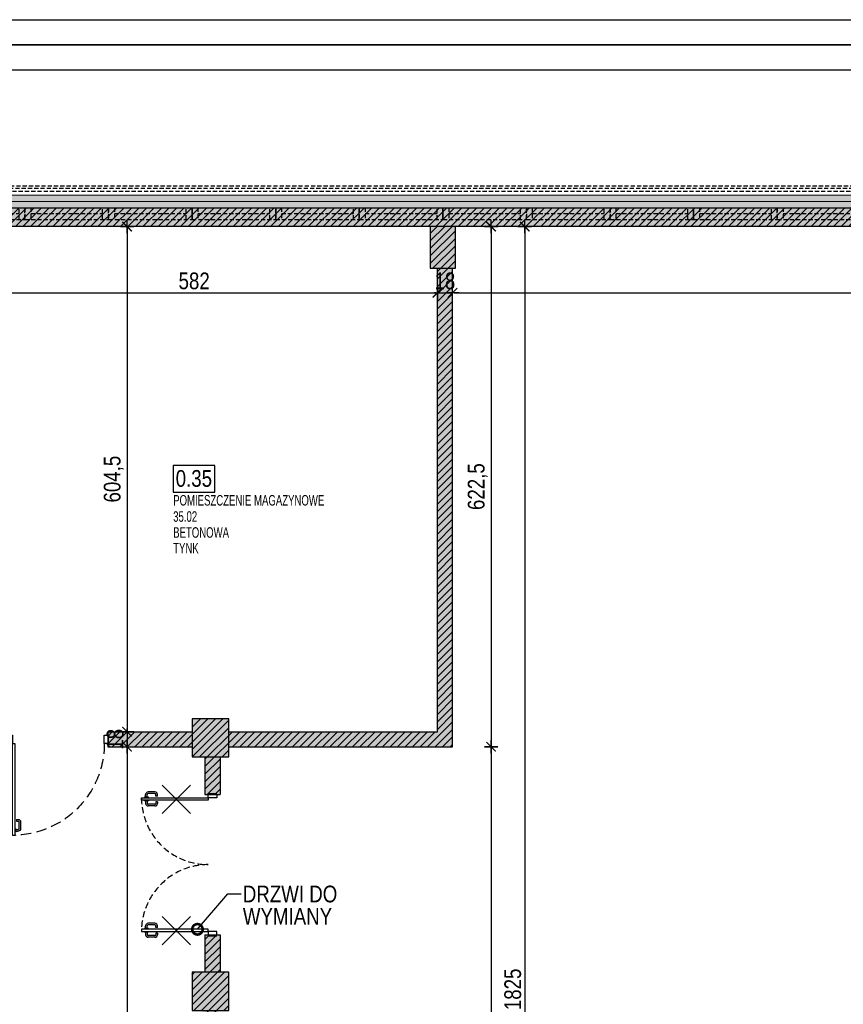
# Model space of a CAD drawing. Header units: millimetres. Extents: x 59331 to 112314, y -16110 to 34390.
# Tile 142 of 198: x 68444 to 69429, y 22286 to 23464. Entities that reach past the tile are written whole.
import ezdxf
from ezdxf import colors
from ezdxf.entities.mleader import LeaderData, LeaderLine
from ezdxf.math import Vec2, Vec3

# ---------------------------------------------------------------- set-up
doc = ezdxf.new("R2010")
doc.units = ezdxf.units.MM
doc.linetypes.add('DASHED', pattern=[0.75, 0.5, -0.25])
doc.layers.get('DEFPOINTS').update_dxf_attribs({"lineweight": 9})
for name, color, linetype in [('_HSA_HATCH_WYPEŁNIENIA_PRZEGRÓD', 205, 'Continuous'), ('_HSA_NUMERACJA POMIESZCZEN', 43, 'Continuous'), ('_HSA_STOLARKA_WEWNĘTRZNA', 132, 'Continuous'), ('_HSA_STOLARKA_ZEWNĘTRZNA', 132, 'Continuous'), ('_HSA_WIDOKOWE', 1, 'Continuous'), ('_HSA_WIDOKOWE_CIENKIE', 8, 'Continuous'), ('_HSA_WYM_100', 141, 'Continuous'), ('_HSA_ŚCIANY_DZIAŁOWE', 6, 'Continuous'), ('_HSA_ŚCIANY_KONSTRUKCYJNE', 3, 'Continuous'), ('_HSA_ŚCIANY_MUROWANE', 4, 'Continuous')]:
    doc.layers.add(name, color=color, linetype=linetype)
doc.layers.add('_HSA_IZOLACJA_TERMICZNA', color=2, linetype='Continuous', lineweight=5)
doc.layers.add('_HSA_NUMERACJA POMIESZCZEN POMOC', color=7, linetype='Continuous', true_color=0x38940a, plot=False)
doc.layers.add('_HSA_UWAGI', color=50, linetype='Continuous', plot=False)
doc.layers.add('_HSA_WYBURZENIA', color=7, linetype='Continuous', true_color=0xdd0303)
doc.layers.add('_HSA_WYBURZENIA_01', color=7, linetype='Continuous', true_color=0xdd0303)
doc.styles.add('ARIAL_100', font='Arial.ttf', dxfattribs={"width": 0.8, "height": 20})
doc.styles.add('ARIAL_50', font='Arial Narrow.ttf', dxfattribs={"width": 0.8, "height": 10})
doc.linetypes.add('BATTING', pattern='A,0.00254,-2.54,[134,ltypeshp.shx,S=2.54,R=0,X=-2.54,Y=0],-5.08,[134,ltypeshp.shx,S=2.54,R=180,X=2.54,Y=0],-2.54', length=10.16254)
doc.dimstyles.new('WYM_WEWN_100', dxfattribs={"dimtxt": 20, "dimasz": 2, "dimexe": 10, "dimexo": 0, "dimgap": 4, "dimtad": 1, "dimdec": 1, "dimrnd": 0.1, "dimtxsty": 'ARIAL_100', "dimblk": 'Wym-03', "dimcen": 0, "dimdle": 10, "dimse1": 1, "dimse2": 1, "dimclrt": 256, "dimazin": 2, "dimtfac": 1, "dimtdec": 1, "dimtix": 1, "dimtmove": 2, "dimatfit": 0, "dimfxl": 1, "dimtolj": 1, "dimtzin": 0, "dimarcsym": 0})

# ---------------------------------------------------------------- blocks, each defined once
blk = doc.blocks.new('A$C8bc12de0')
at = {"linetype": 'ByBlock', "ltscale": 10}
blk.add_lwpolyline([(2.9, 11.4), (10281.7, 11.4), (10281.7, 8.2), (2.9, 8.2)], close=True, dxfattribs=at)
blk = doc.blocks.new('*U360')
for p, q in [((4.2, 106.25), (5, 106.25)), ((4.2, 101.75), (4.2, 106.25)), ((8.725, 106.25), (7.925, 106.25)), ((8.725, 101.75), (8.725, 106.25)), ((-1.9, 93.86), (-1.9, 102)), ((0.1, 93.86), (0.1, 102)), ((4.2, 105), (1.1, 105)), ((4.2, 103), (1.1, 103)), ((5, 101.75), (4.2, 101.75)), ((7.925, 101.75), (8.725, 101.75)), ((8.725, 105), (11.825, 105)), ((8.725, 103), (11.825, 103)), ((12.825, 93.86), (12.825, 102)), ((14.825, 93.86), (14.825, 102)), ((3.2, 92.86), (1.1, 92.86)), ((3.2, 90.86), (1.1, 90.86)), ((3.2, 90.86), (3.2, 92.86)), ((9.725, 90.86), (9.725, 92.86)), ((9.725, 92.86), (11.825, 92.86)), ((9.725, 90.86), (11.825, 90.86))]:
    blk.add_line(p, q)
for points in [[(5, 0), (7.925, 0), (7.925, 110), (5, 110)], [(1, 0), (1, -10), (5, -10), (5, 0)], [(115, 0), (115, -10), (119, -10), (119, 0)]]:
    blk.add_lwpolyline(points, close=True)
for points in [[(0, 0), (0, -10)], [(120, 0), (120, -10)]]:
    blk.add_lwpolyline(points)
at = {"linetype": 'DASHED', "ltscale": 25}
blk.add_arc((5, 0), 110, 0, 90, dxfattribs=at)
for centre, radius, start, end in [((1.1, 102), 3, 90, 180), ((1.1, 102), 1, 90, 180), ((11.825, 102), 3, 0, 90), ((11.825, 102), 1, 0, 90), ((1.1, 93.86), 3, 180, 270), ((1.1, 93.86), 1, 180, 270), ((11.825, 93.86), 3, 270, 0), ((11.825, 93.86), 1, 270, 0)]:
    blk.add_arc(centre, radius, start, end)
blk = doc.blocks.new('*U361')
for p, q in [((-86.9, 63.86), (-86.9, 72)), ((-84.9, 63.86), (-84.9, 72)), ((-80.8, 75), (-83.9, 75)), ((-80.8, 73), (-83.9, 73)), ((-80.8, 76.25), (-80, 76.25)), ((-80.8, 71.75), (-80.8, 76.25)), ((-80, 71.75), (-80.8, 71.75)), ((-76.275, 76.25), (-77.075, 76.25)), ((-77.075, 71.75), (-76.275, 71.75)), ((-76.275, 71.75), (-76.275, 76.25)), ((-76.275, 75), (-73.175, 75)), ((-76.275, 73), (-73.175, 73)), ((-72.175, 63.86), (-72.175, 72)), ((-70.175, 63.86), (-70.175, 72)), ((70.175, 63.86), (70.175, 72)), ((72.175, 63.86), (72.175, 72)), ((76.275, 75), (73.175, 75)), ((76.275, 73), (73.175, 73)), ((76.275, 76.25), (77.075, 76.25)), ((76.275, 71.75), (76.275, 76.25)), ((77.075, 71.75), (76.275, 71.75)), ((80.8, 76.25), (80, 76.25)), ((80, 71.75), (80.8, 71.75)), ((80.8, 71.75), (80.8, 76.25)), ((80.8, 75), (83.9, 75)), ((80.8, 73), (83.9, 73)), ((84.9, 63.86), (84.9, 72)), ((86.9, 63.86), (86.9, 72)), ((-81.8, 62.86), (-83.9, 62.86)), ((-81.8, 60.86), (-83.9, 60.86)), ((-81.8, 60.86), (-81.8, 62.86)), ((-75.275, 60.86), (-75.275, 62.86)), ((-75.275, 62.86), (-73.175, 62.86)), ((-75.275, 60.86), (-73.175, 60.86)), ((75.275, 62.86), (73.175, 62.86)), ((75.275, 60.86), (73.175, 60.86)), ((75.275, 60.86), (75.275, 62.86)), ((81.8, 60.86), (81.8, 62.86)), ((81.8, 62.86), (83.9, 62.86)), ((81.8, 60.86), (83.9, 60.86))]:
    blk.add_line(p, q)
for points in [[(-80, 0), (-77.075, 0), (-77.075, 80), (-80, 80)], [(80, 0), (77.075, 0), (77.075, 80), (80, 80)], [(84, 0), (84, -10), (80, -10), (80, 0)], [(-84, 0), (-84, -10), (-80, -10), (-80, 0)]]:
    blk.add_lwpolyline(points, close=True)
for points in [[(85, 0), (85, -10)], [(-85, 0), (-85, -10)]]:
    blk.add_lwpolyline(points)
for centre, radius, start, end in [((-83.9, 72), 3, 90, 180), ((-83.9, 72), 1, 90, 180), ((-73.175, 72), 3, 0, 90), ((-73.175, 72), 1, 0, 90), ((73.175, 72), 3, 90, 180), ((73.175, 72), 1, 90, 180), ((83.9, 72), 3, 0, 90), ((83.9, 72), 1, 0, 90), ((-83.9, 63.86), 3, 180, 270), ((-83.9, 63.86), 1, 180, 270), ((-73.175, 63.86), 3, 270, 0), ((-73.175, 63.86), 1, 270, 0), ((73.175, 63.86), 3, 180, 270), ((73.175, 63.86), 1, 180, 270), ((83.9, 63.86), 3, 270, 0), ((83.9, 63.86), 1, 270, 0)]:
    blk.add_arc(centre, radius, start, end)
at = {"linetype": 'DASHED', "ltscale": 15}
for centre, start, end in [((-80, 0), 0, 90), ((80, 0), 90, 180)]:
    blk.add_arc(centre, 80, start, end, dxfattribs=at)
blk = doc.blocks.new('NUMERACJA_POMIESZCZEŃ_200')
blk.add_lwpolyline([(50, 31.9), (0, 31.9), (0, 0), (50, 0)], close=True)
at = {"style": 'ARIAL_100', "width": 0.8}
blk.add_attdef('OPIS_TABELKA', (3, 6.5), '', height=20, dxfattribs=at)
at = {"layer": '_HSA_NUMERACJA POMIESZCZEN POMOC', "style": 'ARIAL_50', "width": 0.8}
for tag, p in [('NAZWA', (0, -15.9)), ('POWIERZCHNIA', (0, -35.3)), ('POSADZKA', (0, -54.4)), ('SUFIT', (0, -73.1))]:
    blk.add_attdef(tag, p, '', height=12.5, dxfattribs=at)
blk = doc.blocks.new('*U180')
at = {"linetype": 'ByBlock', "ltscale": 10}
for p, q in [((0, 14), (100, 14)), ((0, 0), (0, 14)), ((7, 0), (7, 14)), ((93, 14), (93, 0)), ((100, 14), (100, 0)), ((0, 0), (100, 0)), ((7, 7), (93, 7))]:
    blk.add_line(p, q, dxfattribs=at)
blk = doc.blocks.new('*U181')
at = {"linetype": 'ByBlock', "ltscale": 10}
for p, q in [((0, 14), (100, 14)), ((0, 0), (0, 14)), ((7, 0), (7, 14)), ((93, 14), (93, 0)), ((100, 14), (100, 0)), ((0, 0), (100, 0)), ((7, 7), (93, 7))]:
    blk.add_line(p, q, dxfattribs=at)
blk = doc.blocks.new('*U182')
at = {"linetype": 'ByBlock', "ltscale": 10}
for p, q in [((0, 14), (100, 14)), ((0, 0), (0, 14)), ((7, 0), (7, 14)), ((93, 14), (93, 0)), ((100, 14), (100, 0)), ((0, 0), (100, 0)), ((7, 7), (93, 7))]:
    blk.add_line(p, q, dxfattribs=at)
blk = doc.blocks.new('*U183')
at = {"linetype": 'ByBlock', "ltscale": 10}
for p, q in [((0, 14), (100, 14)), ((0, 0), (0, 14)), ((7, 0), (7, 14)), ((93, 14), (93, 0)), ((100, 14), (100, 0)), ((0, 0), (100, 0)), ((7, 7), (93, 7))]:
    blk.add_line(p, q, dxfattribs=at)
blk = doc.blocks.new('*U184')
at = {"linetype": 'ByBlock', "ltscale": 10}
for p, q in [((0, 14), (100, 14)), ((0, 0), (0, 14)), ((7, 0), (7, 14)), ((93, 14), (93, 0)), ((100, 14), (100, 0)), ((0, 0), (100, 0)), ((7, 7), (93, 7))]:
    blk.add_line(p, q, dxfattribs=at)
blk = doc.blocks.new('*U173')
at = {"linetype": 'ByBlock', "ltscale": 10}
for p, q in [((0, 14), (100, 14)), ((0, 0), (0, 14)), ((7, 0), (7, 14)), ((93, 14), (93, 0)), ((100, 14), (100, 0)), ((0, 0), (100, 0)), ((7, 7), (93, 7))]:
    blk.add_line(p, q, dxfattribs=at)
blk = doc.blocks.new('*U174')
at = {"linetype": 'ByBlock', "ltscale": 10}
for p, q in [((0, 14), (100, 14)), ((0, 0), (0, 14)), ((7, 0), (7, 14)), ((93, 14), (93, 0)), ((100, 14), (100, 0)), ((0, 0), (100, 0)), ((7, 7), (93, 7))]:
    blk.add_line(p, q, dxfattribs=at)
blk = doc.blocks.new('*U175')
at = {"linetype": 'ByBlock', "ltscale": 10}
for p, q in [((0, 14), (100, 14)), ((0, 0), (0, 14)), ((7, 0), (7, 14)), ((93, 14), (93, 0)), ((100, 14), (100, 0)), ((0, 0), (100, 0)), ((7, 7), (93, 7))]:
    blk.add_line(p, q, dxfattribs=at)
blk = doc.blocks.new('*U176')
at = {"linetype": 'ByBlock', "ltscale": 10}
for p, q in [((0, 14), (100, 14)), ((0, 0), (0, 14)), ((7, 0), (7, 14)), ((93, 14), (93, 0)), ((100, 14), (100, 0)), ((0, 0), (100, 0)), ((7, 7), (93, 7))]:
    blk.add_line(p, q, dxfattribs=at)
blk = doc.blocks.new('*U177')
at = {"linetype": 'ByBlock', "ltscale": 10}
for p, q in [((0, 14), (100, 14)), ((0, 0), (0, 14)), ((7, 0), (7, 14)), ((93, 14), (93, 0)), ((100, 14), (100, 0)), ((0, 0), (100, 0)), ((7, 7), (93, 7))]:
    blk.add_line(p, q, dxfattribs=at)
blk = doc.blocks.new('*U178')
at = {"linetype": 'ByBlock', "ltscale": 10}
for p, q in [((0, 14), (100, 14)), ((0, 0), (0, 14)), ((7, 0), (7, 14)), ((93, 14), (93, 0)), ((100, 14), (100, 0)), ((0, 0), (100, 0)), ((7, 7), (93, 7))]:
    blk.add_line(p, q, dxfattribs=at)
blk = doc.blocks.new('A$C6782ac1e')
at = {"linetype": 'Continuous', "ltscale": 400}
for p, q in [((20.6, 12.2), (-20.6, -12.2)), ((-12.2, 20.6), (12.2, -20.6))]:
    blk.add_line(p, q, dxfattribs=at)
blk = doc.blocks.new('_DotSmall')
at = {"color": 0, "linetype": 'ByBlock', "const_width": 0.5}
blk.add_lwpolyline([(-0.0625, 0, 1), (0.0625, 0, 1)], format="xyb", close=True, dxfattribs=at)
blk = doc.blocks.new('Wym-03')
for p, q in [((-4, 0), (4, 0)), ((0, 4), (0, -4))]:
    blk.add_line(p, q)
blk.add_lwpolyline([(-2.83, -2.83, 0.8, 0.8, 0), (2.83, 2.83, 0.05, 0.05, 0)], format="xyseb")
blk = doc.blocks.new('*D424')
at = {"layer": '_HSA_WYM_100', "color": 0, "lineweight": -2, "transparency": 16777216}
blk.add_line((60492.3, 23403.5), (70748.3, 23403.5), dxfattribs=at)
at = {"layer": 'DEFPOINTS', "color": 0, "transparency": 16777216}
for p in [(70750.3, 23403.5), (60490.3, 23238.5), (70750.3, 23238.5)]:
    blk.add_point(p, dxfattribs=at)
at = {"layer": '_HSA_WYM_100', "color": 0, "lineweight": -2, "transparency": 16777216, "xscale": 2, "yscale": 2, "zscale": 2}
for p, rotation in [((60490.3, 23403.5), 179.9999999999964), ((70750.3, 23403.5), 359.9999999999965)]:
    blk.add_blockref('Wym-03', p, dxfattribs=dict(at, rotation=rotation))
at = {"layer": '_HSA_WYM_100', "transparency": 16777216, "insert": (65620.3, 23417.7), "char_height": 20, "attachment_point": 5, "style": 'ARIAL_100'}
blk.add_mtext('\\A1;10260', dxfattribs=at)
blk = doc.blocks.new('*D428')
at = {"layer": '_HSA_WYM_100', "color": 0, "lineweight": -2, "transparency": 16777216}
blk.add_line((72356.2, 23433.5), (60433.3, 23433.5), dxfattribs=at)
at = {"layer": 'DEFPOINTS', "color": 0, "transparency": 16777216}
for p in [(60431.3, 23433.5), (60431.3, 23253.5), (72358.2, 23253.5)]:
    blk.add_point(p, dxfattribs=at)
at = {"layer": '_HSA_WYM_100', "color": 0, "lineweight": -2, "transparency": 16777216, "xscale": 2, "yscale": 2, "zscale": 2, "rotation": 180}
blk.add_blockref('Wym-03', (60431.3, 23433.5), dxfattribs=at)
at = {"layer": '_HSA_WYM_100', "color": 0, "lineweight": -2, "transparency": 16777216, "xscale": 2, "yscale": 2, "zscale": 2}
blk.add_blockref('Wym-03', (72358.2, 23433.5), dxfattribs=at)
at = {"layer": '_HSA_WYM_100', "transparency": 16777216, "insert": (66394.8, 23447.7), "char_height": 20, "attachment_point": 5, "style": 'ARIAL_100'}
blk.add_mtext('\\A1;11927', dxfattribs=at)
blk = doc.blocks.new('*D489')
at = {"layer": '_HSA_WYM_100', "color": 0, "lineweight": -2, "transparency": 16777216}
blk.add_line((60281.3, 20766.1), (60281.3, 22652.5), dxfattribs=at)
at = {"layer": 'DEFPOINTS', "color": 0, "transparency": 16777216}
for p in [(60281.3, 22654.5), (60431.3, 22654.5), (70739.3, 20764.1)]:
    blk.add_point(p, dxfattribs=at)
at = {"layer": '_HSA_WYM_100', "color": 0, "lineweight": -2, "transparency": 16777216, "xscale": 2, "yscale": 2, "zscale": 2}
for p, rotation in [((60281.3, 22654.5), 90), ((60281.3, 20764.1), 270)]:
    blk.add_blockref('Wym-03', p, dxfattribs=dict(at, rotation=rotation))
at = {"layer": '_HSA_WYM_100', "transparency": 16777216, "insert": (60265.3, 21709.3), "char_height": 20, "attachment_point": 5, "rotation": 90, "style": 'ARIAL_100'}
blk.add_mtext('\\A1;1890,5', dxfattribs=at)
blk = doc.blocks.new('*D693')
at = {"layer": '_HSA_WYM_100', "color": 0, "lineweight": -2, "transparency": 16777216}
blk.add_line((68363.8, 23136.8), (68941.8, 23136.8), dxfattribs=at)
at = {"layer": 'DEFPOINTS', "color": 0, "transparency": 16777216}
for p in [(68361.8, 23166.1), (68943.8, 23166.1), (68943.8, 23136.8)]:
    blk.add_point(p, dxfattribs=at)
at = {"layer": '_HSA_WYM_100', "color": 0, "lineweight": -2, "transparency": 16777216, "xscale": 2, "yscale": 2, "zscale": 2, "rotation": 180.0000000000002}
blk.add_blockref('Wym-03', (68361.8, 23136.8), dxfattribs=at)
at = {"layer": '_HSA_WYM_100', "color": 0, "lineweight": -2, "transparency": 16777216, "xscale": 2, "yscale": 2, "zscale": 2}
blk.add_blockref('Wym-03', (68943.8, 23136.8), dxfattribs=at)
at = {"layer": '_HSA_WYM_100', "transparency": 16777216, "insert": (68652.8, 23151), "char_height": 20, "attachment_point": 5, "style": 'ARIAL_100'}
blk.add_mtext('\\A1;582', dxfattribs=at)
blk = doc.blocks.new('*D694')
at = {"layer": '_HSA_WYM_100', "color": 0, "lineweight": -2, "transparency": 16777216}
for p, q in [((68941.8, 23136.8), (68939.8, 23136.8)), ((68943.8, 23136.8), (68961.8, 23136.8)), ((68963.8, 23136.8), (68965.8, 23136.8))]:
    blk.add_line(p, q, dxfattribs=at)
at = {"layer": 'DEFPOINTS', "color": 0, "transparency": 16777216}
for p in [(68943.8, 23166.1), (68961.8, 23166.1), (68961.8, 23136.8)]:
    blk.add_point(p, dxfattribs=at)
at = {"layer": '_HSA_WYM_100', "color": 0, "lineweight": -2, "transparency": 16777216, "xscale": 2, "yscale": 2, "zscale": 2}
blk.add_blockref('Wym-03', (68943.8, 23136.8), dxfattribs=at)
at = {"layer": '_HSA_WYM_100', "color": 0, "lineweight": -2, "transparency": 16777216, "xscale": 2, "yscale": 2, "zscale": 2, "rotation": 180.0000000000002}
blk.add_blockref('Wym-03', (68961.8, 23136.8), dxfattribs=at)
at = {"layer": '_HSA_WYM_100', "transparency": 16777216, "insert": (68952.8, 23151), "char_height": 20, "attachment_point": 5, "style": 'ARIAL_100'}
blk.add_mtext('\\A1;18', dxfattribs=at)
blk = doc.blocks.new('*D695')
at = {"layer": '_HSA_WYM_100', "color": 0, "lineweight": -2, "transparency": 16777216}
blk.add_line((68963.8, 23136.8), (70741.8, 23136.8), dxfattribs=at)
at = {"layer": 'DEFPOINTS', "color": 0, "transparency": 16777216}
for p in [(68961.8, 23166.1), (70743.8, 23166.1), (70743.8, 23136.8)]:
    blk.add_point(p, dxfattribs=at)
at = {"layer": '_HSA_WYM_100', "color": 0, "lineweight": -2, "transparency": 16777216, "xscale": 2, "yscale": 2, "zscale": 2, "rotation": 180.0000000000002}
blk.add_blockref('Wym-03', (68961.8, 23136.8), dxfattribs=at)
at = {"layer": '_HSA_WYM_100', "color": 0, "lineweight": -2, "transparency": 16777216, "xscale": 2, "yscale": 2, "zscale": 2}
blk.add_blockref('Wym-03', (70743.8, 23136.8), dxfattribs=at)
at = {"layer": '_HSA_WYM_100', "transparency": 16777216, "insert": (69852.8, 23151), "char_height": 20, "attachment_point": 5, "style": 'ARIAL_100'}
blk.add_mtext('\\A1;1782', dxfattribs=at)
blk = doc.blocks.new('*D745')
at = {"layer": '_HSA_WYM_100', "color": 0, "lineweight": -2, "transparency": 16777216}
blk.add_line((68572.5, 23214.1), (68572.5, 22613.9), dxfattribs=at)
at = {"layer": 'DEFPOINTS', "color": 0, "transparency": 16777216}
for p in [(68618.5, 23216.1), (68572.5, 22611.9), (68618.5, 22611.9)]:
    blk.add_point(p, dxfattribs=at)
at = {"layer": '_HSA_WYM_100', "color": 0, "lineweight": -2, "transparency": 16777216, "xscale": 2, "yscale": 2, "zscale": 2}
for p, rotation in [((68572.5, 23216.1), 89.99999999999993), ((68572.5, 22611.9), 269.9999999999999)]:
    blk.add_blockref('Wym-03', p, dxfattribs=dict(at, rotation=rotation))
at = {"layer": '_HSA_WYM_100', "transparency": 16777216, "insert": (68556.5, 22914), "char_height": 20, "attachment_point": 5, "rotation": 90, "style": 'ARIAL_100'}
blk.add_mtext('\\A1;604,5', dxfattribs=at)
blk = doc.blocks.new('*D746')
at = {"layer": '_HSA_WYM_100', "color": 0, "lineweight": -2, "transparency": 16777216}
for p, q in [((68572.5, 22613.9), (68572.5, 22615.9)), ((68572.5, 22611.9), (68572.5, 22593.9)), ((68572.5, 22591.9), (68572.5, 22589.9))]:
    blk.add_line(p, q, dxfattribs=at)
at = {"layer": 'DEFPOINTS', "color": 0, "transparency": 16777216}
for p in [(68618.5, 22611.9), (68549.3, 22593.9), (68572.5, 22593.9)]:
    blk.add_point(p, dxfattribs=at)
at = {"layer": '_HSA_WYM_100', "color": 0, "lineweight": -2, "transparency": 16777216, "xscale": 2, "yscale": 2, "zscale": 2}
for p, rotation in [((68572.5, 22611.9), 269.9999999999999), ((68572.5, 22593.9), 89.9999999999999)]:
    blk.add_blockref('Wym-03', p, dxfattribs=dict(at, rotation=rotation))
at = {"layer": '_HSA_WYM_100', "transparency": 16777216, "insert": (68558.3, 22602.9), "char_height": 20, "attachment_point": 5, "rotation": 90, "style": 'ARIAL_100'}
blk.add_mtext('\\A1;18', dxfattribs=at)
blk = doc.blocks.new('*D747')
at = {"layer": '_HSA_WYM_100', "color": 0, "lineweight": -2, "transparency": 16777216}
blk.add_line((68572.5, 22591.9), (68572.5, 21393.2), dxfattribs=at)
at = {"layer": 'DEFPOINTS', "color": 0, "transparency": 16777216}
for p in [(68549.3, 22593.9), (68572.5, 21391.2), (68654.3, 21391.2)]:
    blk.add_point(p, dxfattribs=at)
at = {"layer": '_HSA_WYM_100', "color": 0, "lineweight": -2, "transparency": 16777216, "xscale": 2, "yscale": 2, "zscale": 2}
for p, rotation in [((68572.5, 22593.9), 89.99999999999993), ((68572.5, 21391.2), 269.9999999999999)]:
    blk.add_blockref('Wym-03', p, dxfattribs=dict(at, rotation=rotation))
at = {"layer": '_HSA_WYM_100', "transparency": 16777216, "insert": (68556.5, 21992.6), "char_height": 20, "attachment_point": 5, "rotation": 90, "style": 'ARIAL_100'}
blk.add_mtext('\\A1;1202,5', dxfattribs=at)
blk = doc.blocks.new('*D748')
at = {"layer": '_HSA_WYM_100', "color": 0, "lineweight": -2, "transparency": 16777216}
blk.add_line((69008, 23214.1), (69008, 22595.9), dxfattribs=at)
at = {"layer": 'DEFPOINTS', "color": 0, "transparency": 16777216}
for p in [(68965.3, 23216.1), (68965.3, 22593.9), (69008, 22593.9)]:
    blk.add_point(p, dxfattribs=at)
at = {"layer": '_HSA_WYM_100', "color": 0, "lineweight": -2, "transparency": 16777216, "xscale": 2, "yscale": 2, "zscale": 2}
for p, rotation in [((69008, 23216.1), 89.99999999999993), ((69008, 22593.9), 269.9999999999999)]:
    blk.add_blockref('Wym-03', p, dxfattribs=dict(at, rotation=rotation))
at = {"layer": '_HSA_WYM_100', "transparency": 16777216, "insert": (68992, 22905), "char_height": 20, "attachment_point": 5, "rotation": 90, "style": 'ARIAL_100'}
blk.add_mtext('\\A1;622,5', dxfattribs=at)
blk = doc.blocks.new('*D749')
at = {"layer": '_HSA_WYM_100', "color": 0, "lineweight": -2, "transparency": 16777216}
blk.add_line((69008, 22591.9), (69008, 21393.2), dxfattribs=at)
at = {"layer": 'DEFPOINTS', "color": 0, "transparency": 16777216}
for p in [(68965.3, 22593.9), (69004.6, 21391.2), (69008, 21391.2)]:
    blk.add_point(p, dxfattribs=at)
at = {"layer": '_HSA_WYM_100', "color": 0, "lineweight": -2, "transparency": 16777216, "xscale": 2, "yscale": 2, "zscale": 2}
for p, rotation in [((69008, 22593.9), 89.99999999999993), ((69008, 21391.2), 269.9999999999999)]:
    blk.add_blockref('Wym-03', p, dxfattribs=dict(at, rotation=rotation))
at = {"layer": '_HSA_WYM_100', "transparency": 16777216, "insert": (68992, 21992.6), "char_height": 20, "attachment_point": 5, "rotation": 90, "style": 'ARIAL_100'}
blk.add_mtext('\\A1;1202,5', dxfattribs=at)
blk = doc.blocks.new('*D750')
at = {"layer": '_HSA_WYM_100', "color": 0, "lineweight": -2, "transparency": 16777216}
blk.add_line((69048.2, 23214.1), (69048.2, 21393.2), dxfattribs=at)
at = {"layer": 'DEFPOINTS', "color": 0, "transparency": 16777216}
for p in [(68965.3, 23216.1), (68965.3, 21391.2), (69048.2, 21391.2)]:
    blk.add_point(p, dxfattribs=at)
at = {"layer": '_HSA_WYM_100', "color": 0, "lineweight": -2, "transparency": 16777216, "xscale": 2, "yscale": 2, "zscale": 2}
for p, rotation in [((69048.2, 23216.1), 89.99999999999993), ((69048.2, 21391.2), 269.9999999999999)]:
    blk.add_blockref('Wym-03', p, dxfattribs=dict(at, rotation=rotation))
at = {"layer": '_HSA_WYM_100', "transparency": 16777216, "insert": (69034, 22303.7), "char_height": 20, "attachment_point": 5, "rotation": 90, "style": 'ARIAL_100'}
blk.add_mtext('\\A1;1825', dxfattribs=at)

msp = doc.modelspace()

# ---------------------------------------------------------------- hatches: boundary and pattern name
at = {"layer": '_HSA_HATCH_WYPEŁNIENIA_PRZEGRÓD', "true_color": 0x969696}
msp.add_hatch(color=252, dxfattribs=at).paths.add_polyline_path([(72278.19, 23173.28), (72278.19, 23209), (72296.81, 23209), (72296.81, 23216.14), (60490.33, 23216.14), (60490.33, 23253.53), (72358.19, 23253.53), (72358.19, 22564.17), (72343.19, 22564.17), (72343.19, 22559.17), (72313.81, 22559.17), (72313.81, 23173.28)])
at = {"layer": '_HSA_HATCH_WYPEŁNIENIA_PRZEGRÓD'}
h = msp.add_hatch(dxfattribs=at)
h.set_pattern_fill('ANSI31', color=256, scale=2, style=0)
h.set_pattern_definition([(45, (0, -5754.548), (-4.49012806, 4.49012806), [])])
h.paths.add_polyline_path([(72278.19, 23173.28), (72278.19, 23209), (72296.81, 23209), (72296.81, 23216.14), (60490.33, 23216.14), (60490.33, 23238.53), (72343.19, 23238.53), (72343.19, 22559.17), (72313.81, 22559.17), (72313.81, 23173.28)])
h = msp.add_hatch(dxfattribs=at)
h.set_pattern_fill('ANSI31', color=256, scale=2, angle=-1e-13, style=0)
h.paths.add_polyline_path([(68965.33, 23216.14), (68935.33, 23216.14), (68935.33, 23166.14), (68965.33, 23166.14)])
h.paths.add_polyline_path([(68961.81, 23166.14), (68943.81, 23166.14), (68943.81, 22611.89), (68694.24, 22611.89), (68694.24, 22593.89), (68961.81, 22593.89)])
h.paths.add_polyline_path([(68365.33, 23216.14), (68335.33, 23216.14), (68335.33, 23166.14), (68365.33, 23166.14)])
h.paths.add_polyline_path([(68361.81, 23166.14), (68343.81, 23166.14), (68343.81, 22627.39), (68361.81, 22627.39)])
h.paths.add_polyline_path([(68683.73, 22581.67), (68665.73, 22581.67), (68665.73, 22536.89), (68683.73, 22536.89)])
h.paths.add_polyline_path([(68694.24, 22627.39), (68650.24, 22627.39), (68650.24, 22581.67), (68694.24, 22581.67)])
h.paths.add_polyline_path([(68650.24, 22611.89), (68549.33, 22611.89), (68549.33, 22593.89), (68650.24, 22593.89)])
h.paths.add_polyline_path([(68431.33, 22611.89), (68372.33, 22611.89), (68372.33, 22593.89), (68431.33, 22593.89)])
h.paths.add_polyline_path([(68372.33, 22627.39), (68328.33, 22627.39), (68328.33, 22581.67), (68372.33, 22581.67)])
h.paths.add_polyline_path([(68361.81, 22581.67), (68343.81, 22581.67), (68343.81, 22536.89), (68361.81, 22536.89)])
h.paths.add_polyline_path([(68361.81, 22368.89), (68343.81, 22368.89), (68343.81, 22324.11), (68361.81, 22324.11)])
h.paths.add_polyline_path([(68372.33, 22324.11), (68328.33, 22324.11), (68328.33, 22278.39), (68372.33, 22278.39)])
h.paths.add_polyline_path([(68683.73, 22368.89), (68665.73, 22368.89), (68665.73, 22324.11), (68683.73, 22324.11)])
h.paths.add_polyline_path([(68694.24, 22324.11), (68650.24, 22324.11), (68650.24, 22278.39), (68694.24, 22278.39)])
h.paths.add_polyline_path([(68680.81, 21838.39), (68662.81, 21838.39), (68662.81, 21441.25), (68680.81, 21441.25)])
h.paths.add_polyline_path([(68694.24, 21884.11), (68650.24, 21884.11), (68650.24, 21838.39), (68694.24, 21838.39)])
h.paths.add_polyline_path([(68680.81, 22278.39), (68662.81, 22278.39), (68662.81, 21884.11), (68680.81, 21884.11)])
h.paths.add_polyline_path([(68372.33, 21884.11), (68328.33, 21884.11), (68328.33, 21838.39), (68372.33, 21838.39)])
h.paths.add_polyline_path([(68361.81, 21838.39), (68343.81, 21838.39), (68343.81, 21718.39), (68361.81, 21718.39)])
h.paths.add_polyline_path([(68361.81, 22278.39), (68343.81, 22278.39), (68343.81, 21884.11), (68361.81, 21884.11)])
h.paths.add_polyline_path([(68365.33, 21441.25), (68335.33, 21441.25), (68335.33, 21391.25), (68365.33, 21391.25)])
h.paths.add_polyline_path([(68361.81, 21550.39), (68343.81, 21550.39), (68343.81, 21441.25), (68361.81, 21441.25)])
h.paths.add_polyline_path([(68389.83, 21391.25), (67065.08, 21391.25), (67065.08, 21370.53), (68389.83, 21370.53)])
h.paths.add_polyline_path([(67765.33, 21441.25), (67735.33, 21441.25), (67735.33, 21391.25), (67765.33, 21391.25)])
h.paths.add_polyline_path([(67165.33, 21441.25), (67135.33, 21441.25), (67135.33, 21391.25), (67165.33, 21391.25)])
h.paths.add_polyline_path([(66825.08, 21391.25), (65950.33, 21391.25), (65950.33, 21370.53), (66825.08, 21370.53)])
h.paths.add_polyline_path([(66565.33, 21441.25), (66535.33, 21441.25), (66535.33, 21391.25), (66565.33, 21391.25)])
h.paths.add_polyline_path([(65950.33, 21391.25), (65890.33, 21391.25), (65890.33, 21370.53), (65950.33, 21370.53)])
h.paths.add_polyline_path([(65965.33, 21441.25), (65935.33, 21441.25), (65935.33, 21391.25), (65965.33, 21391.25)])
h.paths.add_polyline_path([(65905.33, 21441.25), (65875.33, 21441.25), (65875.33, 21391.25), (65905.33, 21391.25)])
h.paths.add_polyline_path([(65890.33, 21391.25), (65625.08, 21391.25), (65625.08, 21370.53), (65890.33, 21370.53)])
h.paths.add_polyline_path([(65385.08, 21391.25), (64040.21, 21391.25), (64040.21, 21370.53), (65385.08, 21370.53)])
h.paths.add_polyline_path([(64705.33, 21441.25), (64675.33, 21441.25), (64675.33, 21391.25), (64705.33, 21391.25)])
h.paths.add_polyline_path([(65305.33, 21441.25), (65275.33, 21441.25), (65275.33, 21391.25), (65305.33, 21391.25)])
h.paths.add_polyline_path([(65295.08, 21838.39), (65277.08, 21838.39), (65277.08, 21441.25), (65295.08, 21441.25)])
h.paths.add_polyline_path([(65955.08, 21838.39), (65937.08, 21838.39), (65937.08, 21441.25), (65955.08, 21441.25)])
h.paths.add_polyline_path([(65972.33, 21884.11), (65928.33, 21884.11), (65928.33, 21838.39), (65972.33, 21838.39)])
h.paths.add_polyline_path([(65912.33, 21884.11), (65868.33, 21884.11), (65868.33, 21838.39), (65912.33, 21838.39)])
h.paths.add_polyline_path([(65312.33, 21884.11), (65268.33, 21884.11), (65268.33, 21838.39), (65312.33, 21838.39)])
h.paths.add_polyline_path([(65295.08, 22278.39), (65277.08, 22278.39), (65277.08, 21884.11), (65295.08, 21884.11)])
h.paths.add_polyline_path([(65955.08, 22278.39), (65937.08, 22278.39), (65937.08, 21884.11), (65955.08, 21884.11)])
h.paths.add_polyline_path([(65268.33, 22319.25), (64112.3, 22319.25), (64112.3, 22301.25), (65268.33, 22301.25)])
h.paths.add_polyline_path([(65312.33, 22324.11), (65268.33, 22324.11), (65268.33, 22278.39), (65312.33, 22278.39)])
h.paths.add_polyline_path([(65868.33, 22319.25), (65312.33, 22319.25), (65312.33, 22301.25), (65868.33, 22301.25)])
h.paths.add_polyline_path([(65912.33, 22324.11), (65868.33, 22324.11), (65868.33, 22278.39), (65912.33, 22278.39)])
h.paths.add_polyline_path([(65928.33, 22319.25), (65912.33, 22319.25), (65912.33, 22301.25), (65928.33, 22301.25)])
h.paths.add_polyline_path([(65972.33, 22324.11), (65928.33, 22324.11), (65928.33, 22278.39), (65972.33, 22278.39)])
h.paths.add_polyline_path([(66527.66, 22319.25), (65972.33, 22319.25), (65972.33, 22301.25), (66527.66, 22301.25)])
h.paths.add_polyline_path([(66571.66, 22324.11), (66527.66, 22324.11), (66527.66, 22278.39), (66571.66, 22278.39)])
h.paths.add_polyline_path([(66571.66, 22368.89), (66527.66, 22368.89), (66527.66, 22324.11), (66571.66, 22324.11)])
h.paths.add_polyline_path([(66571.66, 22581.67), (66527.66, 22581.67), (66527.66, 22536.89), (66571.66, 22536.89)])
h.paths.add_polyline_path([(66571.66, 22627.39), (66527.66, 22627.39), (66527.66, 22581.67), (66571.66, 22581.67)])
h.paths.add_polyline_path([(66559.08, 23166.14), (66541.08, 23166.14), (66541.08, 22627.39), (66559.08, 22627.39)])
h.paths.add_polyline_path([(64705.33, 23216.14), (64675.33, 23216.14), (64675.33, 23166.14), (64705.33, 23166.14)])
h.paths.add_polyline_path([(65305.33, 23216.14), (65275.33, 23216.14), (65275.33, 23166.14), (65305.33, 23166.14)])
h.paths.add_polyline_path([(65905.33, 23216.14), (65875.33, 23216.14), (65875.33, 23166.14), (65905.33, 23166.14)])
h.paths.add_polyline_path([(65965.33, 23216.14), (65935.33, 23216.14), (65935.33, 23166.14), (65965.33, 23166.14)])
h.paths.add_polyline_path([(66565.33, 23216.14), (66535.33, 23216.14), (66535.33, 23166.14), (66565.33, 23166.14)])
h.paths.add_polyline_path([(67165.33, 23216.14), (67135.33, 23216.14), (67135.33, 23166.14), (67165.33, 23166.14)])
h.paths.add_polyline_path([(67765.33, 23216.14), (67735.33, 23216.14), (67735.33, 23166.14), (67765.33, 23166.14)])
h.paths.add_polyline_path([(68328.33, 22319.25), (66571.66, 22319.25), (66571.66, 22301.25), (68328.33, 22301.25)])
at = {"layer": '_HSA_HATCH_WYPEŁNIENIA_PRZEGRÓD', "true_color": 0x969696}
h = msp.add_hatch(color=252, dxfattribs=at)
h.paths.add_polyline_path([(68965.33, 23216.14), (68935.33, 23216.14), (68935.33, 23166.14), (68965.33, 23166.14)])
h.paths.add_polyline_path([(68961.81, 23166.14), (68943.81, 23166.14), (68943.81, 22611.89), (68694.24, 22611.89), (68694.24, 22593.89), (68961.81, 22593.89)])
h.paths.add_polyline_path([(68365.33, 23216.14), (68335.33, 23216.14), (68335.33, 23166.14), (68365.33, 23166.14)])
h.paths.add_polyline_path([(68361.81, 23166.14), (68343.81, 23166.14), (68343.81, 22627.39), (68361.81, 22627.39)])
h.paths.add_polyline_path([(68683.73, 22581.67), (68665.73, 22581.67), (68665.73, 22536.89), (68683.73, 22536.89)])
h.paths.add_polyline_path([(68694.24, 22627.39), (68650.24, 22627.39), (68650.24, 22581.67), (68694.24, 22581.67)])
h.paths.add_polyline_path([(68650.24, 22611.89), (68549.33, 22611.89), (68549.33, 22593.89), (68650.24, 22593.89)])
h.paths.add_polyline_path([(68431.33, 22611.89), (68372.33, 22611.89), (68372.33, 22593.89), (68431.33, 22593.89)])
h.paths.add_polyline_path([(68372.33, 22627.39), (68328.33, 22627.39), (68328.33, 22581.67), (68372.33, 22581.67)])
h.paths.add_polyline_path([(68361.81, 22581.67), (68343.81, 22581.67), (68343.81, 22536.89), (68361.81, 22536.89)])
h.paths.add_polyline_path([(68361.81, 22368.89), (68343.81, 22368.89), (68343.81, 22324.11), (68361.81, 22324.11)])
h.paths.add_polyline_path([(68372.33, 22324.11), (68328.33, 22324.11), (68328.33, 22278.39), (68372.33, 22278.39)])
h.paths.add_polyline_path([(68683.73, 22368.89), (68665.73, 22368.89), (68665.73, 22324.11), (68683.73, 22324.11)])
h.paths.add_polyline_path([(68694.24, 22324.11), (68650.24, 22324.11), (68650.24, 22278.39), (68694.24, 22278.39)])
h.paths.add_polyline_path([(68680.81, 21838.39), (68662.81, 21838.39), (68662.81, 21441.25), (68680.81, 21441.25)])
h.paths.add_polyline_path([(68694.24, 21884.11), (68650.24, 21884.11), (68650.24, 21838.39), (68694.24, 21838.39)])
h.paths.add_polyline_path([(68680.81, 22278.39), (68662.81, 22278.39), (68662.81, 21884.11), (68680.81, 21884.11)])
h.paths.add_polyline_path([(68372.33, 21884.11), (68328.33, 21884.11), (68328.33, 21838.39), (68372.33, 21838.39)])
h.paths.add_polyline_path([(68361.81, 21838.39), (68343.81, 21838.39), (68343.81, 21718.39), (68361.81, 21718.39)])
h.paths.add_polyline_path([(68361.81, 22278.39), (68343.81, 22278.39), (68343.81, 21884.11), (68361.81, 21884.11)])
h.paths.add_polyline_path([(68365.33, 21441.25), (68335.33, 21441.25), (68335.33, 21391.25), (68365.33, 21391.25)])
h.paths.add_polyline_path([(68361.81, 21550.39), (68343.81, 21550.39), (68343.81, 21441.25), (68361.81, 21441.25)])
h.paths.add_polyline_path([(68389.83, 21391.25), (67065.08, 21391.25), (67065.08, 21355.53), (68389.83, 21355.53)])
h.paths.add_polyline_path([(67765.33, 21441.25), (67735.33, 21441.25), (67735.33, 21391.25), (67765.33, 21391.25)])
h.paths.add_polyline_path([(67165.33, 21441.25), (67135.33, 21441.25), (67135.33, 21391.25), (67165.33, 21391.25)])
h.paths.add_polyline_path([(66825.08, 21391.25), (65950.33, 21391.25), (65950.33, 21355.53), (66825.08, 21355.53)])
h.paths.add_polyline_path([(66565.33, 21441.25), (66535.33, 21441.25), (66535.33, 21391.25), (66565.33, 21391.25)])
h.paths.add_polyline_path([(65950.33, 21391.25), (65890.33, 21391.25), (65890.33, 21355.53), (65950.33, 21355.53)])
h.paths.add_polyline_path([(65965.33, 21441.25), (65935.33, 21441.25), (65935.33, 21391.25), (65965.33, 21391.25)])
h.paths.add_polyline_path([(65905.33, 21441.25), (65875.33, 21441.25), (65875.33, 21391.25), (65905.33, 21391.25)])
h.paths.add_polyline_path([(65890.33, 21391.25), (65625.08, 21391.25), (65625.08, 21355.53), (65890.33, 21355.53)])
h.paths.add_polyline_path([(65385.08, 21391.25), (64040.21, 21391.25), (64040.21, 21355.53), (65385.08, 21355.53)])
h.paths.add_polyline_path([(64705.33, 21441.25), (64675.33, 21441.25), (64675.33, 21391.25), (64705.33, 21391.25)])
h.paths.add_polyline_path([(65305.33, 21441.25), (65275.33, 21441.25), (65275.33, 21391.25), (65305.33, 21391.25)])
h.paths.add_polyline_path([(65295.08, 21838.39), (65277.08, 21838.39), (65277.08, 21441.25), (65295.08, 21441.25)])
h.paths.add_polyline_path([(65955.08, 21838.39), (65937.08, 21838.39), (65937.08, 21441.25), (65955.08, 21441.25)])
h.paths.add_polyline_path([(65972.33, 21884.11), (65928.33, 21884.11), (65928.33, 21838.39), (65972.33, 21838.39)])
h.paths.add_polyline_path([(65912.33, 21884.11), (65868.33, 21884.11), (65868.33, 21838.39), (65912.33, 21838.39)])
h.paths.add_polyline_path([(65312.33, 21884.11), (65268.33, 21884.11), (65268.33, 21838.39), (65312.33, 21838.39)])
h.paths.add_polyline_path([(65295.08, 22278.39), (65277.08, 22278.39), (65277.08, 21884.11), (65295.08, 21884.11)])
h.paths.add_polyline_path([(65955.08, 22278.39), (65937.08, 22278.39), (65937.08, 21884.11), (65955.08, 21884.11)])
h.paths.add_polyline_path([(65268.33, 22319.25), (64112.3, 22319.25), (64112.3, 22301.25), (65268.33, 22301.25)])
h.paths.add_polyline_path([(65312.33, 22324.11), (65268.33, 22324.11), (65268.33, 22278.39), (65312.33, 22278.39)])
h.paths.add_polyline_path([(65868.33, 22319.25), (65312.33, 22319.25), (65312.33, 22301.25), (65868.33, 22301.25)])
h.paths.add_polyline_path([(65912.33, 22324.11), (65868.33, 22324.11), (65868.33, 22278.39), (65912.33, 22278.39)])
h.paths.add_polyline_path([(65928.33, 22319.25), (65912.33, 22319.25), (65912.33, 22301.25), (65928.33, 22301.25)])
h.paths.add_polyline_path([(65972.33, 22324.11), (65928.33, 22324.11), (65928.33, 22278.39), (65972.33, 22278.39)])
h.paths.add_polyline_path([(66527.66, 22319.25), (65972.33, 22319.25), (65972.33, 22301.25), (66527.66, 22301.25)])
h.paths.add_polyline_path([(66571.66, 22324.11), (66527.66, 22324.11), (66527.66, 22278.39), (66571.66, 22278.39)])
h.paths.add_polyline_path([(66571.66, 22368.89), (66527.66, 22368.89), (66527.66, 22324.11), (66571.66, 22324.11)])
h.paths.add_polyline_path([(66571.66, 22581.67), (66527.66, 22581.67), (66527.66, 22536.89), (66571.66, 22536.89)])
h.paths.add_polyline_path([(66571.66, 22627.39), (66527.66, 22627.39), (66527.66, 22581.67), (66571.66, 22581.67)])
h.paths.add_polyline_path([(66559.08, 23166.14), (66541.08, 23166.14), (66541.08, 22627.39), (66559.08, 22627.39)])
h.paths.add_polyline_path([(64705.33, 23216.14), (64675.33, 23216.14), (64675.33, 23166.14), (64705.33, 23166.14)])
h.paths.add_polyline_path([(65305.33, 23216.14), (65275.33, 23216.14), (65275.33, 23166.14), (65305.33, 23166.14)])
h.paths.add_polyline_path([(65905.33, 23216.14), (65875.33, 23216.14), (65875.33, 23166.14), (65905.33, 23166.14)])
h.paths.add_polyline_path([(65965.33, 23216.14), (65935.33, 23216.14), (65935.33, 23166.14), (65965.33, 23166.14)])
h.paths.add_polyline_path([(66565.33, 23216.14), (66535.33, 23216.14), (66535.33, 23166.14), (66565.33, 23166.14)])
h.paths.add_polyline_path([(67165.33, 23216.14), (67135.33, 23216.14), (67135.33, 23166.14), (67165.33, 23166.14)])
h.paths.add_polyline_path([(67765.33, 23216.14), (67735.33, 23216.14), (67735.33, 23166.14), (67765.33, 23166.14)])
h.paths.add_polyline_path([(68328.33, 22319.25), (66571.66, 22319.25), (66571.66, 22301.25), (68328.33, 22301.25)])

# ---------------------------------------------------------------- linework, layer by layer
at = {"layer": '_HSA_IZOLACJA_TERMICZNA'}
msp.add_line((60431.33, 23253.53), (72358.19, 23253.53), dxfattribs=at)
at = {"layer": '_HSA_IZOLACJA_TERMICZNA', "color": 8, "linetype": 'BATTING', "ltscale": 0.7}
msp.add_line((60446.33, 23246.03), (72343.19, 23246.03), dxfattribs=at)
at = {"layer": '_HSA_STOLARKA_ZEWNĘTRZNA', "ltscale": 10, "const_width": 2}
for points in [[(68650.33, 23238.53), (68650.33, 23224.53)], [(68950.33, 23238.53), (68950.33, 23224.53)], [(69250.33, 23238.53), (69250.33, 23224.53)]]:
    msp.add_lwpolyline(points, dxfattribs=at)
at = {"layer": '_HSA_UWAGI'}
for points in [[(60221.33, 23463.53), (72568.19, 23463.53), (72568.19, 19317.42), (60221.33, 19317.42)], [(60251.33, 23433.53), (72538.19, 23433.53), (72538.19, 19347.42), (60251.33, 19347.42)], [(60281.33, 23403.53), (72508.19, 23403.53), (72508.19, 19377.42), (60281.33, 19377.42)]]:
    msp.add_lwpolyline(points, close=True, dxfattribs=at)
at = {"layer": '_HSA_WIDOKOWE', "linetype": 'DASHED', "ltscale": 10}
msp.add_lwpolyline([(60485.33, 23253.53), (60485.33, 23258.53), (70750.33, 23258.53), (70750.33, 23253.53)], dxfattribs=at)
at = {"layer": '_HSA_ŚCIANY_DZIAŁOWE'}
for p, q in [((68943.81, 22611.89), (68943.81, 23166.14)), ((68961.81, 22593.89), (68961.81, 23166.14)), ((68549.33, 22611.89), (68650.24, 22611.89)), ((68694.24, 22611.89), (68943.81, 22611.89)), ((68549.33, 22593.89), (68650.24, 22593.89)), ((68694.24, 22593.89), (68961.81, 22593.89)), ((68665.73, 22581.67), (68665.73, 22536.89)), ((68683.73, 22581.67), (68683.73, 22536.89)), ((68665.73, 22536.89), (68683.73, 22536.89)), ((68665.73, 22368.89), (68665.73, 22324.11)), ((68665.73, 22368.89), (68683.73, 22368.89)), ((68683.73, 22368.89), (68683.73, 22324.11))]:
    msp.add_line(p, q, dxfattribs=at)
msp.add_lwpolyline([(68549.33, 22611.89), (68549.33, 22593.89)], dxfattribs=at)
at = {"layer": '_HSA_ŚCIANY_KONSTRUKCYJNE'}
for points in [[(68935.33, 23166.14), (68965.33, 23166.14), (68965.33, 23216.14), (68935.33, 23216.14)], [(68650.24, 22581.67), (68694.24, 22581.67), (68694.24, 22627.39), (68650.24, 22627.39)], [(68650.24, 22278.39), (68694.24, 22278.39), (68694.24, 22324.11), (68650.24, 22324.11)]]:
    msp.add_lwpolyline(points, close=True, dxfattribs=at)
at = {"layer": '_HSA_ŚCIANY_MUROWANE'}
msp.add_line((60490.33, 23238.53), (72343.19, 23238.53), dxfattribs=at)
at = {"layer": '_HSA_ŚCIANY_MUROWANE', "ltscale": 0.07}
msp.add_line((72296.81, 23216.14), (60490.33, 23216.14), dxfattribs=at)

# ---------------------------------------------------------------- block references
at = {"layer": '_HSA_NUMERACJA POMIESZCZEN', "linetype": 'Continuous'}
msp.add_blockref('NUMERACJA_POMIESZCZEŃ_200', (68627.7, 22898.32), dxfattribs=at).add_auto_attribs({'SUFIT': 'TYNK', 'POSADZKA': 'BETONOWA', 'POWIERZCHNIA': '35.02', 'NAZWA': 'POMIESZCZENIE MAGAZYNOWE', 'OPIS_TABELKA': '0.35'})
at = {"layer": '_HSA_STOLARKA_WEWNĘTRZNA', "xscale": -1, "rotation": 180}
msp.add_blockref('*U360', (68430.33, 22597.89), dxfattribs=at)
at = {"layer": '_HSA_STOLARKA_WEWNĘTRZNA', "rotation": 89.99999999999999}
msp.add_blockref('*U361', (68669.73, 22452.89), dxfattribs=at)
at = {"layer": '_HSA_STOLARKA_ZEWNĘTRZNA', "linetype": 'DASHED', "ltscale": 10, "xscale": -1, "rotation": 180}
for name, p in [('*U180', (68350.33, 23238.53)), ('*U181', (68450.33, 23238.53)), ('*U182', (68550.33, 23238.53)), ('*U183', (68650.33, 23238.53)), ('*U184', (68750.33, 23238.53)), ('*U173', (68850.33, 23238.53)), ('*U174', (68950.33, 23238.53)), ('*U175', (69050.33, 23238.53)), ('*U176', (69150.33, 23238.53)), ('*U177', (69250.33, 23238.53)), ('*U178', (69350.33, 23238.53))]:
    msp.add_blockref(name, p, dxfattribs=at)
at = {"layer": '_HSA_WIDOKOWE_CIENKIE', "linetype": 'DASHED', "ltscale": 10}
msp.add_blockref('A$C8bc12de0', (60472.2, 23253.53), dxfattribs=at)
at = {"layer": '_HSA_WYBURZENIA', "rotation": 14.34042781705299}
for p in [(68631.35, 22531.14), (68631.35, 22374.06)]:
    msp.add_blockref('A$C6782ac1e', p, dxfattribs=at)

# ---------------------------------------------------------------- dimensions: what is measured, and where the dimension line sits
at = {"layer": '_HSA_WYM_100'}
for p1, p2, distance, picture, middle in [((72358.19, 23253.53), (60431.33, 23253.53), -180, '*D428', (66394.76, 23447.74)), ((68618.5177, 23216.1391), (68618.5177, 22611.8861), -46.0217, '*D745', (68556.4769, 22914.0126)), ((68965.3255, 23216.1391), (68965.3255, 22593.8861), 42.6646, '*D748', (68991.971, 22905.0126)), ((68965.33, 23216.14), (68965.33, 21391.25), 82.88, '*D750', (69033.99, 22303.69))]:
    dim = msp.add_aligned_dim(p1=p1, p2=p2, distance=distance, dimstyle='WYM_WEWN_100', override={"dimrnd": 0.5}, dxfattribs=at)
    dim.commit()
    dim.dimension.update_dxf_attribs({"geometry": picture, "text_midpoint": middle})
for base, p1, p2, angle, picture, middle in [((70750.33, 23403.53), (60490.33, 23238.53), (70750.33, 23238.53), 180, '*D424', (65620.33, 23417.74)), ((68943.81, 23136.82), (68361.81, 23166.14), (68943.81, 23166.14), 180, '*D693', (68652.81, 23151.03)), ((68961.81, 23136.82), (68943.81, 23166.14), (68961.81, 23166.14), 180, '*D694', (68952.81, 23151.03)), ((70743.81, 23136.82), (68961.81, 23166.14), (70743.81, 23166.14), 180, '*D695', (69852.81, 23151.03)), ((60281.33, 22654.53), (70739.33, 20764.14), (60431.33, 22654.53), 270, '*D489', (60265.31, 21709.33)), ((68572.5, 22593.89), (68618.52, 22611.89), (68549.33, 22593.89), 90, '*D746', (68558.28, 22602.89)), ((68572.5, 21391.25), (68549.33, 22593.89), (68654.34, 21391.25), 90, '*D747', (68556.48, 21992.57)), ((69007.99, 21391.25), (68965.33, 22593.89), (69004.57, 21391.25), 90, '*D749', (68991.97, 21992.57))]:
    dim = msp.add_linear_dim(base=base, p1=p1, p2=p2, angle=angle, dimstyle='WYM_WEWN_100', override={"dimrnd": 0.5}, dxfattribs=at)
    dim.commit()
    dim.dimension.update_dxf_attribs({"geometry": picture, "text_midpoint": middle})

# ---------------------------------------------------------------- leaders
at = {"layer": '_HSA_WYBURZENIA_01'}
ml = msp.add_multileader_mtext('Standard', dxfattribs=at)
ml.set_content('DRZWI DO\\PWYMIANY', color=256, style='ARIAL_100')
ml.set_leader_properties()
ml.set_arrow_properties(name='DOTSMALL')
ml.build(insert=Vec2(0, 0))
ml.multileader.update_dxf_attribs({"dogleg_length": 10, "arrow_head_size": 25})
ctx = ml.context
ctx.base_point, ctx.char_height, ctx.arrow_head_size, ctx.plane_origin = Vec3(68709.03, 22417.79), 20, 25, Vec3(68546.5, 23175.75)
notes = []
notes.append((ctx, [(1, (1, 1, 0), (68693, 22417.79), (1, 0), 16.03, [(2, [(68656.73, 22375.5)], 0, [])])]))
ctx.mtext.insert, ctx.mtext.rotation, ctx.mtext.width, ctx.mtext.defined_height, ctx.mtext.line_spacing_factor = Vec3(68711.03, 22427.79), -6.2831853, 239.0298, 80.57, 0.8
for ctx, leaders in notes:
    for number, flags, end, landing, length, lines in leaders:
        leader = LeaderData()
        leader.index, (leader.has_last_leader_line, leader.has_dogleg_vector, leader.attachment_direction) = number, flags
        leader.last_leader_point, leader.dogleg_vector, leader.dogleg_length = Vec3(end), Vec3(landing), length
        for number, points, colour, breaks in lines:
            line = LeaderLine()
            line.index, line.vertices, line.color, line.breaks = number, Vec3.list(points), colors.encode_raw_color(colour), breaks
            leader.lines.append(line)
        ctx.leaders.append(leader)

doc.saveas('drawing.dxf')
